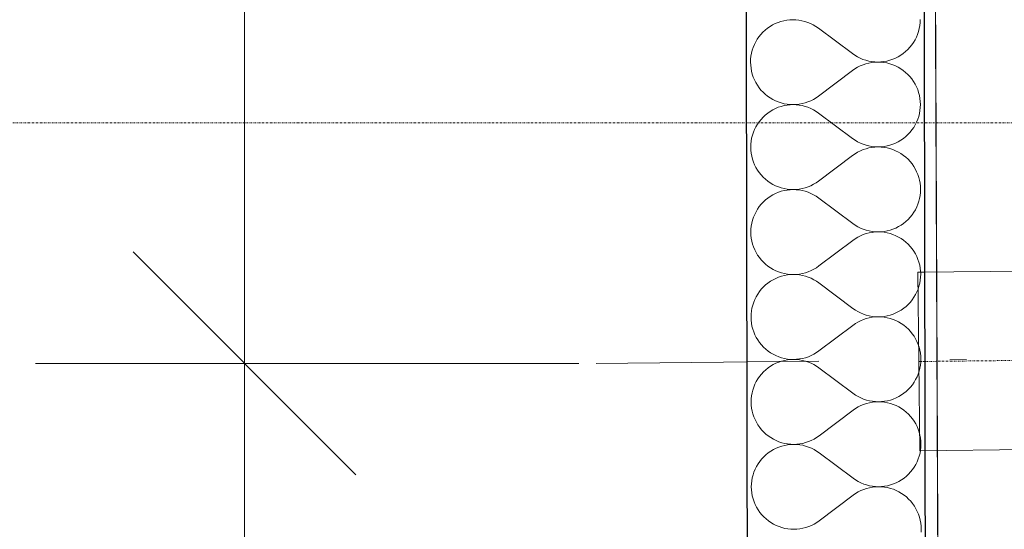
# Model space of a CAD drawing. Header units: millimetres. Extents: x -23738 to 4435, y -2716 to 20653.
# Tile 139 of 160: x -11793 to -10909, y 14190 to 14647. Entities that reach past the tile are written whole.
import ezdxf

# ---------------------------------------------------------------- set-up
doc = ezdxf.new("R2010")
doc.units = ezdxf.units.MM
doc.header["$MEASUREMENT"] = 0
for name, pattern in [('Wipeout_Contour', [1000, 0, -1000]), ('Čerchovaná', [450, 200, -117.5, 15, -117.5]), ('Čerchovaná S', [3.5, 1.5, -0.85, 0.3, -0.85])]:
    doc.linetypes.add(name, pattern=pattern)
for name, color, linetype in [('9._POHLED ZÁPADNÍ_2_Konstrukce - krov', 7, 'Continuous'), ('9._POHLED ZÁPADNÍ_2_Konstrukce - nosné', 7, 'Continuous'), ('9._POHLED ZÁPADNÍ_2_Kóty - SP', 7, 'Continuous'), ('9._POHLED ZÁPADNÍ_2_Nové_Konstrukce - nosné', 7, 'Continuous'), ('9._POHLED ZÁPADNÍ_2_Nové_Výplně - Povrchové', 7, 'Continuous'), ('9._POHLED ZÁPADNÍ_2_Nové_Výplně – Řezové', 7, 'Continuous'), ('9._POHLED ZÁPADNÍ_2_Výplně - Povrchové', 7, 'Continuous'), ('9._POHLED ZÁPADNÍ_2_VÝTAH VAR 1', 7, 'Continuous'), ('9._POHLED ZÁPADNÍ_2_Značky - řezy', 7, 'Continuous')]:
    doc.layers.add(name, color=color, linetype=linetype)

# ---------------------------------------------------------------- blocks, each defined once
blk = doc.blocks.new('*X21', base_point=(-24533.14, -6254.22))
at = {"layer": '9._POHLED ZÁPADNÍ_2_Nové_Výplně – Řezové', "color": 21, "linetype": 'Continuous', "lineweight": 20, "true_color": 0xffaaaa}
for p, q in [((-11101.48, 14646.91), (-11104.18, 14646.62)), ((-11098.76, 14647.01), (-11101.48, 14646.91)), ((-11096.04, 14646.92), (-11098.76, 14647.01)), ((-11093.33, 14646.63), (-11096.04, 14646.92)), ((-11090.65, 14646.15), (-11093.33, 14646.63)), ((-10984.59, 14644.5), (-10984.5, 14647.22)), ((-11121.59, 14639.38), (-11123.7, 14637.67)), ((-11119.35, 14640.94), (-11121.59, 14639.38)), ((-11117.02, 14642.33), (-11119.35, 14640.94)), ((-11114.58, 14643.55), (-11117.02, 14642.33)), ((-11112.07, 14644.6), (-11114.58, 14643.55)), ((-11109.49, 14645.46), (-11112.07, 14644.6)), ((-11106.86, 14646.13), (-11109.49, 14645.46)), ((-11104.18, 14646.62), (-11106.86, 14646.13)), ((-11088.02, 14645.48), (-11090.65, 14646.15)), ((-11085.44, 14644.63), (-11088.02, 14645.48)), ((-11082.92, 14643.59), (-11085.44, 14644.63)), ((-11080.49, 14642.37), (-11082.92, 14643.59)), ((-11078.15, 14640.99), (-11080.49, 14642.37)), ((-11075.91, 14639.44), (-11078.15, 14640.99)), ((-11045.39, 14616.63), (-11075.91, 14639.44)), ((-10986.02, 14636.48), (-10985.35, 14639.11)), ((-10985.35, 14639.11), (-10984.87, 14641.79)), ((-10984.87, 14641.79), (-10984.59, 14644.5)), ((-11130.79, 14629.47), (-11132.18, 14627.12)), ((-11129.24, 14631.7), (-11130.79, 14629.47)), ((-11127.54, 14633.82), (-11129.24, 14631.7)), ((-11125.69, 14635.82), (-11127.54, 14633.82)), ((-11123.7, 14637.67), (-11125.69, 14635.82)), ((-10990.51, 14626.6), (-10989.13, 14628.94)), ((-10989.13, 14628.94), (-10987.91, 14631.38)), ((-10987.91, 14631.38), (-10986.88, 14633.89)), ((-10986.88, 14633.89), (-10986.02, 14636.48)), ((-11134.43, 14622.17), (-11135.28, 14619.59)), ((-11133.39, 14624.69), (-11134.43, 14622.17)), ((-11132.18, 14627.12), (-11133.39, 14624.69)), ((-10997.6, 14618.39), (-10995.61, 14620.25)), ((-10995.61, 14620.25), (-10993.76, 14622.25)), ((-10993.76, 14622.25), (-10992.06, 14624.37)), ((-10992.06, 14624.37), (-10990.51, 14626.6)), ((-11136.72, 14611.57), (-11136.81, 14608.85)), ((-11136.43, 14614.28), (-11136.72, 14611.57)), ((-11135.95, 14616.95), (-11136.43, 14614.28)), ((-11135.28, 14619.59), (-11135.95, 14616.95)), ((-11045.39, 14616.63), (-11043.16, 14615.08)), ((-11043.16, 14615.08), (-11040.82, 14613.7)), ((-11040.82, 14613.7), (-11038.38, 14612.48)), ((-11038.38, 14612.48), (-11035.87, 14611.44)), ((-11035.87, 14611.44), (-11033.29, 14610.59)), ((-11011.81, 14610.61), (-11009.23, 14611.47)), ((-11009.23, 14611.47), (-11006.72, 14612.52)), ((-11006.72, 14612.52), (-11004.29, 14613.74)), ((-11004.29, 14613.74), (-11001.95, 14615.13)), ((-11001.95, 14615.13), (-10999.72, 14616.68)), ((-10999.72, 14616.68), (-10997.6, 14618.39)), ((-11136.81, 14608.85), (-11136.71, 14606.13)), ((-11136.71, 14606.13), (-11136.41, 14603.43)), ((-11136.41, 14603.43), (-11135.92, 14600.75)), ((-11043.14, 14602.95), (-11045.37, 14601.39)), ((-11040.8, 14604.35), (-11043.14, 14602.95)), ((-11038.37, 14605.57), (-11040.8, 14604.35)), ((-11035.86, 14606.62), (-11038.37, 14605.57)), ((-11033.28, 14607.48), (-11035.86, 14606.62)), ((-11033.29, 14610.59), (-11030.65, 14609.92)), ((-11030.65, 14608.16), (-11033.28, 14607.48)), ((-11030.65, 14609.92), (-11027.97, 14609.44)), ((-11027.97, 14608.65), (-11030.65, 14608.16)), ((-11027.97, 14609.44), (-11025.27, 14609.15)), ((-11025.27, 14608.95), (-11027.97, 14608.65)), ((-11025.27, 14609.15), (-11022.55, 14609.05)), ((-11022.55, 14609.05), (-11025.27, 14608.95)), ((-11022.55, 14609.05), (-11019.83, 14609.15)), ((-11019.83, 14608.96), (-11022.55, 14609.05)), ((-11019.83, 14609.15), (-11017.12, 14609.45)), ((-11017.12, 14608.68), (-11019.83, 14608.96)), ((-11017.12, 14609.45), (-11014.45, 14609.93)), ((-11014.44, 14608.2), (-11017.12, 14608.68)), ((-11014.45, 14609.93), (-11011.81, 14610.61)), ((-11011.81, 14607.54), (-11014.44, 14608.2)), ((-11009.22, 14606.68), (-11011.81, 14607.54)), ((-11006.71, 14605.65), (-11009.22, 14606.68)), ((-11004.27, 14604.43), (-11006.71, 14605.65)), ((-11001.93, 14603.05), (-11004.27, 14604.43)), ((-10999.69, 14601.5), (-11001.93, 14603.05)), ((-11135.92, 14600.75), (-11135.25, 14598.12)), ((-11135.25, 14598.12), (-11134.38, 14595.54)), ((-11134.38, 14595.54), (-11133.34, 14593.03)), ((-11045.37, 14601.39), (-11075.8, 14578.48)), ((-10997.57, 14599.8), (-10999.69, 14601.5)), ((-10995.57, 14597.95), (-10997.57, 14599.8)), ((-10993.72, 14595.97), (-10995.57, 14597.95)), ((-10992.01, 14593.85), (-10993.72, 14595.97)), ((-10990.45, 14591.62), (-10992.01, 14593.85)), ((-11133.34, 14593.03), (-11132.11, 14590.6)), ((-11132.11, 14590.6), (-11130.72, 14588.26)), ((-11130.72, 14588.26), (-11129.16, 14586.03)), ((-11129.16, 14586.03), (-11127.45, 14583.91)), ((-10989.06, 14589.28), (-10990.45, 14591.62)), ((-10987.83, 14586.85), (-10989.06, 14589.28)), ((-10986.79, 14584.34), (-10987.83, 14586.85)), ((-11127.45, 14583.91), (-11125.59, 14581.93)), ((-11125.59, 14581.93), (-11123.6, 14580.08)), ((-11123.6, 14580.08), (-11121.48, 14578.37)), ((-11121.48, 14578.37), (-11119.24, 14576.83)), ((-11119.24, 14576.83), (-11116.9, 14575.44)), ((-11080.37, 14575.53), (-11078.03, 14576.93)), ((-11078.03, 14576.93), (-11075.8, 14578.48)), ((-10985.92, 14581.76), (-10986.79, 14584.34)), ((-10985.25, 14579.13), (-10985.92, 14581.76)), ((-10984.76, 14576.45), (-10985.25, 14579.13)), ((-10984.46, 14573.75), (-10984.76, 14576.45)), ((-11116.9, 14575.44), (-11114.46, 14574.23)), ((-11114.45, 14567.36), (-11116.88, 14566.14)), ((-11114.46, 14574.23), (-11111.95, 14573.2)), ((-11111.94, 14568.41), (-11114.45, 14567.36)), ((-11111.95, 14573.2), (-11109.36, 14572.34)), ((-11109.36, 14569.27), (-11111.94, 14568.41)), ((-11109.36, 14572.34), (-11106.72, 14571.68)), ((-11106.72, 14569.94), (-11109.36, 14569.27)), ((-11106.72, 14571.68), (-11104.05, 14571.2)), ((-11104.04, 14570.43), (-11106.72, 14569.94)), ((-11104.05, 14571.2), (-11101.34, 14570.91)), ((-11101.34, 14570.72), (-11104.04, 14570.43)), ((-11101.34, 14570.91), (-11098.62, 14570.82)), ((-11098.62, 14570.82), (-11101.34, 14570.72)), ((-11098.62, 14570.82), (-11095.9, 14570.93)), ((-11095.9, 14570.73), (-11098.62, 14570.82)), ((-11095.9, 14570.93), (-11093.2, 14571.23)), ((-11093.2, 14570.44), (-11095.9, 14570.73)), ((-11093.2, 14571.23), (-11090.52, 14571.71)), ((-11090.52, 14569.96), (-11093.2, 14570.44)), ((-11090.52, 14571.71), (-11087.89, 14572.39)), ((-11087.88, 14569.29), (-11090.52, 14569.96)), ((-11087.89, 14572.39), (-11085.31, 14573.26)), ((-11085.3, 14568.44), (-11087.88, 14569.29)), ((-11085.31, 14573.26), (-11082.8, 14574.31)), ((-11082.79, 14567.4), (-11085.3, 14568.44)), ((-11082.8, 14574.31), (-11080.37, 14575.53)), ((-11080.35, 14566.18), (-11082.79, 14567.4)), ((-10984.74, 14565.6), (-10984.45, 14568.31)), ((-10984.36, 14571.03), (-10984.46, 14573.75)), ((-10984.45, 14568.31), (-10984.36, 14571.03)), ((-11125.55, 14559.63), (-11127.41, 14557.63)), ((-11123.57, 14561.48), (-11125.55, 14559.63)), ((-11121.45, 14563.19), (-11123.57, 14561.48)), ((-11119.22, 14564.75), (-11121.45, 14563.19)), ((-11116.88, 14566.14), (-11119.22, 14564.75)), ((-11078.01, 14564.8), (-11080.35, 14566.18)), ((-11075.78, 14563.25), (-11078.01, 14564.8)), ((-11045.26, 14540.44), (-11075.78, 14563.25)), ((-10986.74, 14557.7), (-10985.89, 14560.29)), ((-10985.89, 14560.29), (-10985.22, 14562.92)), ((-10985.22, 14562.92), (-10984.74, 14565.6)), ((-11132.04, 14550.93), (-11133.26, 14548.5)), ((-11130.66, 14553.28), (-11132.04, 14550.93)), ((-11129.11, 14555.51), (-11130.66, 14553.28)), ((-11127.41, 14557.63), (-11129.11, 14555.51)), ((-10991.92, 14548.18), (-10990.38, 14550.41)), ((-10990.38, 14550.41), (-10988.99, 14552.75)), ((-10988.99, 14552.75), (-10987.78, 14555.19)), ((-10987.78, 14555.19), (-10986.74, 14557.7)), ((-11135.82, 14540.76), (-11136.29, 14538.09)), ((-11135.15, 14543.4), (-11135.82, 14540.76)), ((-11134.29, 14545.98), (-11135.15, 14543.4)), ((-11133.26, 14548.5), (-11134.29, 14545.98)), ((-10999.58, 14540.49), (-10997.47, 14542.2)), ((-10997.47, 14542.2), (-10995.48, 14544.06)), ((-10995.48, 14544.06), (-10993.63, 14546.05)), ((-10993.63, 14546.05), (-10991.92, 14548.18)), ((-11136.58, 14535.38), (-11136.67, 14532.66)), ((-11136.67, 14532.66), (-11136.57, 14529.94)), ((-11136.29, 14538.09), (-11136.58, 14535.38)), ((-11045.26, 14540.44), (-11043.02, 14538.89)), ((-11043.02, 14538.89), (-11040.68, 14537.51)), ((-11040.68, 14537.51), (-11038.25, 14536.29)), ((-11038.25, 14536.29), (-11035.73, 14535.25)), ((-11035.73, 14535.25), (-11033.15, 14534.4)), ((-11033.15, 14534.4), (-11030.51, 14533.73)), ((-11030.51, 14531.97), (-11033.15, 14531.29)), ((-11030.51, 14533.73), (-11027.84, 14533.25)), ((-11027.84, 14532.46), (-11030.51, 14531.97)), ((-11027.84, 14533.25), (-11025.13, 14532.96)), ((-11025.13, 14532.76), (-11027.84, 14532.46)), ((-11025.13, 14532.96), (-11022.41, 14532.86)), ((-11022.41, 14532.86), (-11025.13, 14532.76)), ((-11022.41, 14532.86), (-11019.69, 14532.96)), ((-11019.69, 14532.77), (-11022.41, 14532.86)), ((-11019.69, 14532.96), (-11016.99, 14533.26)), ((-11016.99, 14532.49), (-11019.69, 14532.77)), ((-11016.99, 14533.26), (-11014.31, 14533.74)), ((-11014.31, 14532.01), (-11016.99, 14532.49)), ((-11014.31, 14533.74), (-11011.68, 14534.42)), ((-11011.67, 14531.35), (-11014.31, 14532.01)), ((-11011.68, 14534.42), (-11009.1, 14535.28)), ((-11009.1, 14535.28), (-11006.58, 14536.33)), ((-11006.58, 14536.33), (-11004.15, 14537.55)), ((-11004.15, 14537.55), (-11001.82, 14538.94)), ((-11001.82, 14538.94), (-10999.58, 14540.49)), ((-11136.57, 14529.94), (-11136.28, 14527.24)), ((-11136.28, 14527.24), (-11135.79, 14524.56)), ((-11135.79, 14524.56), (-11135.11, 14521.93)), ((-11045.23, 14525.2), (-11075.67, 14502.29)), ((-11043, 14526.76), (-11045.23, 14525.2)), ((-11040.66, 14528.16), (-11043, 14526.76)), ((-11038.24, 14529.38), (-11040.66, 14528.16)), ((-11035.72, 14530.43), (-11038.24, 14529.38)), ((-11033.15, 14531.29), (-11035.72, 14530.43)), ((-11009.09, 14530.49), (-11011.67, 14531.35)), ((-11006.57, 14529.46), (-11009.09, 14530.49)), ((-11004.14, 14528.24), (-11006.57, 14529.46)), ((-11001.79, 14526.86), (-11004.14, 14528.24)), ((-10999.56, 14525.31), (-11001.79, 14526.86)), ((-10997.43, 14523.61), (-10999.56, 14525.31)), ((-10995.44, 14521.76), (-10997.43, 14523.61)), ((-11135.11, 14521.93), (-11134.25, 14519.35)), ((-11134.25, 14519.35), (-11133.2, 14516.84)), ((-11133.2, 14516.84), (-11131.98, 14514.41)), ((-11131.98, 14514.41), (-11130.58, 14512.07)), ((-10993.58, 14519.78), (-10995.44, 14521.76)), ((-10991.87, 14517.66), (-10993.58, 14519.78)), ((-10990.31, 14515.43), (-10991.87, 14517.66)), ((-10988.92, 14513.09), (-10990.31, 14515.43)), ((-11130.58, 14512.07), (-11129.03, 14509.84)), ((-11129.03, 14509.84), (-11127.32, 14507.72)), ((-11127.32, 14507.72), (-11125.46, 14505.74)), ((-11125.46, 14505.74), (-11123.46, 14503.89)), ((-10987.7, 14510.66), (-10988.92, 14513.09)), ((-10986.65, 14508.15), (-10987.7, 14510.66)), ((-10985.79, 14505.57), (-10986.65, 14508.15)), ((-10985.11, 14502.94), (-10985.79, 14505.57)), ((-11123.46, 14503.89), (-11121.34, 14502.18)), ((-11121.34, 14502.18), (-11119.1, 14500.64)), ((-11119.1, 14500.64), (-11116.76, 14499.25)), ((-11116.76, 14499.25), (-11114.33, 14498.04)), ((-11114.33, 14498.04), (-11111.81, 14497.01)), ((-11111.81, 14497.01), (-11109.23, 14496.15)), ((-11087.75, 14496.2), (-11085.17, 14497.07)), ((-11085.17, 14497.07), (-11082.66, 14498.12)), ((-11082.66, 14498.12), (-11080.23, 14499.34)), ((-11080.23, 14499.34), (-11077.9, 14500.74)), ((-11077.9, 14500.74), (-11075.67, 14502.29)), ((-10984.62, 14500.26), (-10985.11, 14502.94)), ((-10984.33, 14497.55), (-10984.62, 14500.26)), ((-10984.23, 14494.84), (-10984.33, 14497.55)), ((-11119.08, 14488.56), (-11121.32, 14487)), ((-11116.74, 14489.95), (-11119.08, 14488.56)), ((-11114.31, 14491.17), (-11116.74, 14489.95)), ((-11111.8, 14492.21), (-11114.31, 14491.17)), ((-11109.22, 14493.08), (-11111.8, 14492.21)), ((-11109.23, 14496.15), (-11106.59, 14495.49)), ((-11106.59, 14493.75), (-11109.22, 14493.08)), ((-11106.59, 14495.49), (-11103.91, 14495.01)), ((-11103.91, 14494.24), (-11106.59, 14493.75)), ((-11103.91, 14495.01), (-11101.21, 14494.72)), ((-11101.2, 14494.53), (-11103.91, 14494.24)), ((-11101.21, 14494.72), (-11098.49, 14494.63)), ((-11098.49, 14494.63), (-11101.2, 14494.53)), ((-11098.49, 14494.63), (-11095.77, 14494.74)), ((-11095.77, 14494.54), (-11098.49, 14494.63)), ((-11095.77, 14494.74), (-11093.06, 14495.03)), ((-11093.06, 14494.25), (-11095.77, 14494.54)), ((-11093.06, 14495.03), (-11090.39, 14495.52)), ((-11090.38, 14493.77), (-11093.06, 14494.25)), ((-11090.39, 14495.52), (-11087.75, 14496.2)), ((-11087.75, 14493.1), (-11090.38, 14493.77)), ((-11085.17, 14492.24), (-11087.75, 14493.1)), ((-11082.65, 14491.21), (-11085.17, 14492.24)), ((-11080.22, 14489.99), (-11082.65, 14491.21)), ((-11077.88, 14488.6), (-11080.22, 14489.99)), ((-11075.64, 14487.06), (-11077.88, 14488.6)), ((-10985.08, 14486.73), (-10984.6, 14489.41)), ((-10984.6, 14489.41), (-10984.32, 14492.12)), ((-10984.32, 14492.12), (-10984.23, 14494.84)), ((-11128.97, 14479.32), (-11130.52, 14477.09)), ((-11127.27, 14481.44), (-11128.97, 14479.32)), ((-11125.42, 14483.44), (-11127.27, 14481.44)), ((-11123.43, 14485.29), (-11125.42, 14483.44)), ((-11121.32, 14487), (-11123.43, 14485.29)), ((-11045.12, 14464.25), (-11075.64, 14487.06)), ((-10988.86, 14476.56), (-10987.64, 14479)), ((-10987.64, 14479), (-10986.61, 14481.51)), ((-10986.61, 14481.51), (-10985.75, 14484.1)), ((-10985.75, 14484.1), (-10985.08, 14486.73)), ((-11133.12, 14472.31), (-11134.16, 14469.79)), ((-11131.91, 14474.74), (-11133.12, 14472.31)), ((-11130.52, 14477.09), (-11131.91, 14474.74)), ((-10995.34, 14467.87), (-10993.49, 14469.86)), ((-10993.49, 14469.86), (-10991.79, 14471.99)), ((-10991.79, 14471.99), (-10990.24, 14474.22)), ((-10990.24, 14474.22), (-10988.86, 14476.56)), ((-11136.16, 14461.9), (-11136.45, 14459.19)), ((-11135.68, 14464.57), (-11136.16, 14461.9)), ((-11135.01, 14467.21), (-11135.68, 14464.57)), ((-11134.16, 14469.79), (-11135.01, 14467.21)), ((-11045.12, 14464.25), (-11042.89, 14462.7)), ((-11042.89, 14462.7), (-11040.55, 14461.32)), ((-11040.55, 14461.32), (-11038.11, 14460.1)), ((-11006.45, 14460.14), (-11004.02, 14461.36)), ((-11004.02, 14461.36), (-11001.68, 14462.75)), ((-11001.68, 14462.75), (-10999.45, 14464.3)), ((-10999.45, 14464.3), (-10997.33, 14466.01)), ((-10997.33, 14466.01), (-10995.34, 14467.87)), ((-11136.45, 14459.19), (-11136.54, 14456.47)), ((-11136.54, 14456.47), (-11136.44, 14453.75)), ((-11136.44, 14453.75), (-11136.14, 14451.05)), ((-11038.1, 14453.19), (-11040.53, 14451.97)), ((-11038.11, 14460.1), (-11035.6, 14459.06)), ((-11035.59, 14454.24), (-11038.1, 14453.19)), ((-11035.6, 14459.06), (-11033.02, 14458.21)), ((-11033.01, 14455.1), (-11035.59, 14454.24)), ((-11033.02, 14458.21), (-11030.38, 14457.54)), ((-11030.38, 14455.78), (-11033.01, 14455.1)), ((-11030.38, 14457.54), (-11027.7, 14457.06)), ((-11027.7, 14456.27), (-11030.38, 14455.78)), ((-11027.7, 14457.06), (-11025, 14456.77)), ((-11025, 14456.57), (-11027.7, 14456.27)), ((-11025, 14456.77), (-11022.28, 14456.67)), ((-11022.28, 14456.67), (-11025, 14456.57)), ((-11022.28, 14456.67), (-11019.56, 14456.77)), ((-11019.56, 14456.58), (-11022.28, 14456.67)), ((-11019.56, 14456.77), (-11016.85, 14457.07)), ((-11016.85, 14456.3), (-11019.56, 14456.58)), ((-11016.85, 14457.07), (-11014.18, 14457.55)), ((-11014.17, 14455.82), (-11016.85, 14456.3)), ((-11014.18, 14457.55), (-11011.54, 14458.23)), ((-11011.54, 14455.16), (-11014.17, 14455.82)), ((-11011.54, 14458.23), (-11008.96, 14459.09)), ((-11008.95, 14454.3), (-11011.54, 14455.16)), ((-11008.96, 14459.09), (-11006.45, 14460.14)), ((-11006.44, 14453.27), (-11008.95, 14454.3)), ((-11004, 14452.05), (-11006.44, 14453.27)), ((-11136.14, 14451.05), (-11135.65, 14448.37)), ((-11135.65, 14448.37), (-11134.97, 14445.74)), ((-11134.97, 14445.74), (-11134.11, 14443.16)), ((-11045.1, 14449.01), (-11075.53, 14426.1)), ((-11042.87, 14450.57), (-11045.1, 14449.01)), ((-11040.53, 14451.97), (-11042.87, 14450.57)), ((-11001.66, 14450.67), (-11004, 14452.05)), ((-10999.42, 14449.12), (-11001.66, 14450.67)), ((-10997.3, 14447.42), (-10999.42, 14449.12)), ((-10995.3, 14445.57), (-10997.3, 14447.42)), ((-10993.45, 14443.58), (-10995.3, 14445.57)), ((-10991.73, 14441.47), (-10993.45, 14443.58)), ((-11134.11, 14443.16), (-11133.06, 14440.65)), ((-11133.06, 14440.65), (-11131.84, 14438.22)), ((-11131.84, 14438.22), (-11130.45, 14435.88)), ((-11130.45, 14435.88), (-11128.89, 14433.65)), ((-10990.18, 14439.24), (-10991.73, 14441.47)), ((-10988.79, 14436.9), (-10990.18, 14439.24)), ((-10987.56, 14434.47), (-10988.79, 14436.9)), ((-11128.89, 14433.65), (-11127.18, 14431.53)), ((-11127.18, 14431.53), (-11125.32, 14429.54)), ((-11125.32, 14429.54), (-11123.33, 14427.7)), ((-11123.33, 14427.7), (-11121.21, 14425.99)), ((-11121.21, 14425.99), (-11118.97, 14424.45)), ((-11077.76, 14424.55), (-11075.53, 14426.1)), ((-10986.52, 14431.96), (-10987.56, 14434.47)), ((-10985.65, 14429.38), (-10986.52, 14431.96)), ((-10984.98, 14426.75), (-10985.65, 14429.38)), ((-10984.49, 14424.07), (-10984.98, 14426.75)), ((-11118.97, 14424.45), (-11116.63, 14423.06)), ((-11116.63, 14423.06), (-11114.19, 14421.85)), ((-11114.19, 14421.85), (-11111.68, 14420.82)), ((-11111.68, 14420.82), (-11109.09, 14419.96)), ((-11109.09, 14416.89), (-11111.67, 14416.02)), ((-11109.09, 14419.96), (-11106.45, 14419.3)), ((-11106.45, 14417.56), (-11109.09, 14416.89)), ((-11106.45, 14419.3), (-11103.78, 14418.82)), ((-11103.77, 14418.05), (-11106.45, 14417.56)), ((-11103.78, 14418.82), (-11101.07, 14418.53)), ((-11101.07, 14418.34), (-11103.77, 14418.05)), ((-11101.07, 14418.53), (-11098.35, 14418.44)), ((-11098.35, 14418.44), (-11101.07, 14418.34)), ((-11098.35, 14418.44), (-11095.63, 14418.55)), ((-11095.63, 14418.35), (-11098.35, 14418.44)), ((-11095.63, 14418.55), (-11092.93, 14418.84)), ((-11092.93, 14418.06), (-11095.63, 14418.35)), ((-11092.93, 14418.84), (-11090.25, 14419.33)), ((-11090.25, 14417.58), (-11092.93, 14418.06)), ((-11090.25, 14419.33), (-11087.62, 14420.01)), ((-11087.61, 14416.91), (-11090.25, 14417.58)), ((-11087.62, 14420.01), (-11085.04, 14420.88)), ((-11085.03, 14416.05), (-11087.61, 14416.91)), ((-11085.04, 14420.88), (-11082.53, 14421.93)), ((-11082.53, 14421.93), (-11080.1, 14423.15)), ((-11080.1, 14423.15), (-11077.76, 14424.55)), ((-10984.19, 14421.36), (-10984.49, 14424.07)), ((-10984.09, 14418.65), (-10984.19, 14421.36)), ((-10984.18, 14415.93), (-10984.09, 14418.65)), ((-11123.3, 14409.1), (-11125.28, 14407.25)), ((-11121.18, 14410.81), (-11123.3, 14409.1)), ((-11118.95, 14412.37), (-11121.18, 14410.81)), ((-11116.61, 14413.76), (-11118.95, 14412.37)), ((-11114.18, 14414.98), (-11116.61, 14413.76)), ((-11111.67, 14416.02), (-11114.18, 14414.98)), ((-11082.52, 14415.02), (-11085.03, 14416.05)), ((-11080.08, 14413.8), (-11082.52, 14415.02)), ((-11077.74, 14412.41), (-11080.08, 14413.8)), ((-11075.5, 14410.86), (-11077.74, 14412.41)), ((-11044.99, 14388.06), (-11075.5, 14410.86)), ((-10985.62, 14407.91), (-10984.95, 14410.54)), ((-10984.95, 14410.54), (-10984.47, 14413.22)), ((-10984.47, 14413.22), (-10984.18, 14415.93)), ((-11130.39, 14400.89), (-11131.77, 14398.55)), ((-11128.84, 14403.13), (-11130.39, 14400.89)), ((-11127.14, 14405.25), (-11128.84, 14403.13)), ((-11125.28, 14407.25), (-11127.14, 14405.25)), ((-10990.11, 14398.03), (-10988.72, 14400.37)), ((-10988.72, 14400.37), (-10987.51, 14402.81)), ((-10987.51, 14402.81), (-10986.47, 14405.32)), ((-10986.47, 14405.32), (-10985.62, 14407.91)), ((-11134.88, 14391.02), (-11135.55, 14388.38)), ((-11134.02, 14393.6), (-11134.88, 14391.02)), ((-11132.99, 14396.12), (-11134.02, 14393.6)), ((-11131.77, 14398.55), (-11132.99, 14396.12)), ((-10997.2, 14389.82), (-10995.21, 14391.68)), ((-10995.21, 14391.68), (-10993.36, 14393.67)), ((-10993.36, 14393.67), (-10991.65, 14395.79)), ((-10991.65, 14395.79), (-10990.11, 14398.03)), ((-11136.31, 14383), (-11136.4, 14380.28)), ((-11136.02, 14385.71), (-11136.31, 14383)), ((-11135.55, 14388.38), (-11136.02, 14385.71)), ((-11044.99, 14388.06), (-11042.75, 14386.51)), ((-11042.75, 14386.51), (-11040.41, 14385.13)), ((-11040.41, 14385.13), (-11037.98, 14383.91)), ((-11037.98, 14383.91), (-11035.46, 14382.87)), ((-11035.46, 14382.87), (-11032.88, 14382.02)), ((-11032.88, 14382.02), (-11030.24, 14381.35)), ((-11014.04, 14381.36), (-11011.41, 14382.04)), ((-11011.41, 14382.04), (-11008.83, 14382.9)), ((-11008.83, 14382.9), (-11006.31, 14383.95)), ((-11006.31, 14383.95), (-11003.88, 14385.17)), ((-11003.88, 14385.17), (-11001.55, 14386.56)), ((-11001.55, 14386.56), (-10999.31, 14388.11)), ((-10999.31, 14388.11), (-10997.2, 14389.82)), ((-11136.4, 14380.28), (-11136.3, 14377.56)), ((-11136.3, 14377.56), (-11136.01, 14374.86)), ((-11136.01, 14374.86), (-11135.52, 14372.18)), ((-11044.96, 14372.82), (-11075.4, 14349.91)), ((-11042.73, 14374.38), (-11044.96, 14372.82)), ((-11040.39, 14375.78), (-11042.73, 14374.38)), ((-11037.97, 14377), (-11040.39, 14375.78)), ((-11035.45, 14378.05), (-11037.97, 14377)), ((-11032.88, 14378.91), (-11035.45, 14378.05)), ((-11030.24, 14379.59), (-11032.88, 14378.91)), ((-11030.24, 14381.35), (-11027.57, 14380.87)), ((-11027.56, 14380.08), (-11030.24, 14379.59)), ((-11027.57, 14380.87), (-11024.86, 14380.58)), ((-11024.86, 14380.38), (-11027.56, 14380.08)), ((-11024.86, 14380.58), (-11022.14, 14380.48)), ((-11022.14, 14380.48), (-11024.86, 14380.38)), ((-11022.14, 14380.48), (-11019.42, 14380.58)), ((-11019.42, 14380.39), (-11022.14, 14380.48)), ((-11019.42, 14380.58), (-11016.72, 14380.88)), ((-11016.72, 14380.11), (-11019.42, 14380.39)), ((-11016.72, 14380.88), (-11014.04, 14381.36)), ((-11014.04, 14379.63), (-11016.72, 14380.11)), ((-11011.4, 14378.96), (-11014.04, 14379.63)), ((-11008.82, 14378.11), (-11011.4, 14378.96)), ((-11006.3, 14377.08), (-11008.82, 14378.11)), ((-11003.87, 14375.86), (-11006.3, 14377.08)), ((-11001.52, 14374.48), (-11003.87, 14375.86)), ((-10999.29, 14372.93), (-11001.52, 14374.48)), ((-10997.16, 14371.23), (-10999.29, 14372.93)), ((-11135.52, 14372.18), (-11134.84, 14369.55)), ((-11134.84, 14369.55), (-11133.98, 14366.97)), ((-11133.98, 14366.97), (-11132.93, 14364.46)), ((-11132.93, 14364.46), (-11131.71, 14362.03)), ((-10995.17, 14369.38), (-10997.16, 14371.23)), ((-10993.31, 14367.39), (-10995.17, 14369.38)), ((-10991.6, 14365.28), (-10993.31, 14367.39)), ((-10990.04, 14363.05), (-10991.6, 14365.28)), ((-11131.71, 14362.03), (-11130.31, 14359.69)), ((-11130.31, 14359.69), (-11128.76, 14357.46)), ((-11128.76, 14357.46), (-11127.05, 14355.34)), ((-11127.05, 14355.34), (-11125.19, 14353.35)), ((-10988.65, 14360.71), (-10990.04, 14363.05)), ((-10987.43, 14358.28), (-10988.65, 14360.71)), ((-10986.38, 14355.77), (-10987.43, 14358.28)), ((-10985.52, 14353.19), (-10986.38, 14355.77)), ((-11125.19, 14353.35), (-11123.19, 14351.5)), ((-11123.19, 14351.5), (-11121.07, 14349.8)), ((-11121.07, 14349.8), (-11118.83, 14348.26)), ((-11118.83, 14348.26), (-11116.49, 14346.87)), ((-11116.49, 14346.87), (-11114.06, 14345.66)), ((-11082.39, 14345.74), (-11079.96, 14346.96)), ((-11079.96, 14346.96), (-11077.63, 14348.36)), ((-11077.63, 14348.36), (-11075.4, 14349.91)), ((-10984.84, 14350.56), (-10985.52, 14353.19)), ((-10984.35, 14347.88), (-10984.84, 14350.56)), ((-10984.06, 14345.17), (-10984.35, 14347.88)), ((-11116.47, 14337.57), (-11118.81, 14336.18)), ((-11114.04, 14338.79), (-11116.47, 14337.57)), ((-11114.06, 14345.66), (-11111.54, 14344.62)), ((-11111.53, 14339.83), (-11114.04, 14338.79)), ((-11111.54, 14344.62), (-11108.96, 14343.77)), ((-11108.95, 14340.7), (-11111.53, 14339.83)), ((-11108.96, 14343.77), (-11106.32, 14343.1)), ((-11106.32, 14341.37), (-11108.95, 14340.7)), ((-11106.32, 14343.1), (-11103.64, 14342.63)), ((-11103.64, 14341.86), (-11106.32, 14341.37)), ((-11103.64, 14342.63), (-11100.94, 14342.34)), ((-11100.93, 14342.15), (-11103.64, 14341.86)), ((-11100.94, 14342.34), (-11098.22, 14342.25)), ((-11098.22, 14342.25), (-11100.93, 14342.15)), ((-11098.22, 14342.25), (-11095.5, 14342.36)), ((-11095.5, 14342.16), (-11098.22, 14342.25)), ((-11095.5, 14342.36), (-11092.79, 14342.65)), ((-11092.79, 14341.87), (-11095.5, 14342.16)), ((-11092.79, 14342.65), (-11090.12, 14343.14)), ((-11090.11, 14341.39), (-11092.79, 14341.87)), ((-11090.12, 14343.14), (-11087.48, 14343.82)), ((-11087.48, 14340.72), (-11090.11, 14341.39)), ((-11087.48, 14343.82), (-11084.9, 14344.69)), ((-11084.9, 14339.86), (-11087.48, 14340.72)), ((-11084.9, 14344.69), (-11082.39, 14345.74)), ((-11082.38, 14338.83), (-11084.9, 14339.86)), ((-11079.95, 14337.61), (-11082.38, 14338.83)), ((-11077.61, 14336.22), (-11079.95, 14337.61)), ((-10984.33, 14337.03), (-10984.05, 14339.74)), ((-10983.96, 14342.46), (-10984.06, 14345.17)), ((-10984.05, 14339.74), (-10983.96, 14342.46)), ((-11127, 14329.06), (-11128.7, 14326.94)), ((-11125.15, 14331.06), (-11127, 14329.06)), ((-11123.16, 14332.91), (-11125.15, 14331.06)), ((-11121.05, 14334.62), (-11123.16, 14332.91)), ((-11118.81, 14336.18), (-11121.05, 14334.62)), ((-11075.37, 14334.67), (-11077.61, 14336.22)), ((-11044.85, 14311.87), (-11075.37, 14334.67)), ((-10987.37, 14326.62), (-10986.34, 14329.13)), ((-10986.34, 14329.13), (-10985.48, 14331.72)), ((-10985.48, 14331.72), (-10984.81, 14334.35)), ((-10984.81, 14334.35), (-10984.33, 14337.03)), ((-11132.85, 14319.93), (-11133.89, 14317.41)), ((-11131.64, 14322.36), (-11132.85, 14319.93)), ((-11130.25, 14324.7), (-11131.64, 14322.36)), ((-11128.7, 14326.94), (-11130.25, 14324.7)), ((-10993.22, 14317.48), (-10991.52, 14319.6)), ((-10991.52, 14319.6), (-10989.97, 14321.84)), ((-10989.97, 14321.84), (-10988.59, 14324.18)), ((-10988.59, 14324.18), (-10987.37, 14326.62)), ((-11135.41, 14312.19), (-11135.89, 14309.51)), ((-11134.74, 14314.83), (-11135.41, 14312.19)), ((-11133.89, 14317.41), (-11134.74, 14314.83)), ((-11044.85, 14311.87), (-11042.62, 14310.32)), ((-11001.41, 14310.37), (-10999.18, 14311.92)), ((-10999.18, 14311.92), (-10997.06, 14313.63)), ((-10997.06, 14313.63), (-10995.07, 14315.49)), ((-10995.07, 14315.49), (-10993.22, 14317.48)), ((-11136.18, 14306.81), (-11136.27, 14304.09)), ((-11136.27, 14304.09), (-11136.17, 14301.37)), ((-11135.89, 14309.51), (-11136.18, 14306.81)), ((-11042.62, 14310.32), (-11040.28, 14308.94)), ((-11040.28, 14308.94), (-11037.84, 14307.72)), ((-11037.84, 14307.72), (-11035.33, 14306.68)), ((-11035.33, 14306.68), (-11032.75, 14305.83)), ((-11032.74, 14302.72), (-11035.32, 14301.86)), ((-11032.75, 14305.83), (-11030.11, 14305.15)), ((-11030.11, 14303.4), (-11032.74, 14302.72)), ((-11030.11, 14305.15), (-11027.43, 14304.67)), ((-11027.43, 14303.89), (-11030.11, 14303.4)), ((-11027.43, 14304.67), (-11024.73, 14304.39)), ((-11024.73, 14304.19), (-11027.43, 14303.89)), ((-11024.73, 14304.39), (-11022.01, 14304.29)), ((-11022.01, 14304.29), (-11024.73, 14304.19)), ((-11022.01, 14304.29), (-11019.29, 14304.39)), ((-11019.29, 14304.2), (-11022.01, 14304.29)), ((-11019.29, 14304.39), (-11016.58, 14304.69)), ((-11016.58, 14303.92), (-11019.29, 14304.2)), ((-11016.58, 14304.69), (-11013.91, 14305.17)), ((-11013.9, 14303.44), (-11016.58, 14303.92)), ((-11013.91, 14305.17), (-11011.27, 14305.85)), ((-11011.27, 14302.77), (-11013.9, 14303.44)), ((-11011.27, 14305.85), (-11008.69, 14306.71)), ((-11008.68, 14301.92), (-11011.27, 14302.77)), ((-11008.69, 14306.71), (-11006.18, 14307.76)), ((-11006.17, 14300.89), (-11008.68, 14301.92)), ((-11006.18, 14307.76), (-11003.75, 14308.98)), ((-11003.75, 14308.98), (-11001.41, 14310.37)), ((-11136.17, 14301.37), (-11135.87, 14298.67)), ((-11135.87, 14298.67), (-11135.38, 14295.99)), ((-11135.38, 14295.99), (-11134.7, 14293.36)), ((-11134.7, 14293.36), (-11133.84, 14290.78)), ((-11044.83, 14296.63), (-11075.26, 14273.72)), ((-11042.6, 14298.19), (-11044.83, 14296.63)), ((-11040.26, 14299.59), (-11042.6, 14298.19)), ((-11037.83, 14300.81), (-11040.26, 14299.59)), ((-11035.32, 14301.86), (-11037.83, 14300.81)), ((-11003.73, 14299.67), (-11006.17, 14300.89)), ((-11001.39, 14298.29), (-11003.73, 14299.67)), ((-10999.15, 14296.74), (-11001.39, 14298.29)), ((-10997.03, 14295.04), (-10999.15, 14296.74)), ((-10995.03, 14293.19), (-10997.03, 14295.04)), ((-10993.18, 14291.2), (-10995.03, 14293.19)), ((-11133.84, 14290.78), (-11132.79, 14288.27)), ((-11132.79, 14288.27), (-11131.57, 14285.83)), ((-11131.57, 14285.83), (-11130.18, 14283.5)), ((-10991.46, 14289.09), (-10993.18, 14291.2)), ((-10989.91, 14286.86), (-10991.46, 14289.09)), ((-10988.52, 14284.52), (-10989.91, 14286.86)), ((-10987.29, 14282.09), (-10988.52, 14284.52)), ((-11130.18, 14283.5), (-11128.62, 14281.27)), ((-11128.62, 14281.27), (-11126.91, 14279.15)), ((-11126.91, 14279.15), (-11125.05, 14277.16)), ((-11125.05, 14277.16), (-11123.06, 14275.31)), ((-10986.25, 14279.58), (-10987.29, 14282.09)), ((-10985.38, 14277), (-10986.25, 14279.58)), ((-10984.71, 14274.36), (-10985.38, 14277)), ((-11123.06, 14275.31), (-11120.94, 14273.61)), ((-11120.94, 14273.61), (-11118.7, 14272.07)), ((-11118.7, 14272.07), (-11116.36, 14270.68)), ((-11116.36, 14270.68), (-11113.92, 14269.47)), ((-11113.92, 14269.47), (-11111.4, 14268.43)), ((-11111.4, 14268.43), (-11108.82, 14267.58)), ((-11108.82, 14267.58), (-11106.18, 14266.91)), ((-11106.18, 14266.91), (-11103.51, 14266.44)), ((-11092.66, 14266.46), (-11089.98, 14266.95)), ((-11089.98, 14266.95), (-11087.35, 14267.63)), ((-11087.35, 14267.63), (-11084.77, 14268.5)), ((-11084.77, 14268.5), (-11082.26, 14269.55)), ((-11082.26, 14269.55), (-11079.83, 14270.77)), ((-11079.83, 14270.77), (-11077.49, 14272.16)), ((-11077.49, 14272.16), (-11075.26, 14273.72)), ((-10984.22, 14271.69), (-10984.71, 14274.36)), ((-10983.92, 14268.98), (-10984.22, 14271.69)), ((-10983.82, 14266.27), (-10983.92, 14268.98)), ((-11120.91, 14258.43), (-11123.03, 14256.72)), ((-11118.68, 14259.99), (-11120.91, 14258.43)), ((-11116.34, 14261.38), (-11118.68, 14259.99)), ((-11113.91, 14262.6), (-11116.34, 14261.38)), ((-11111.4, 14263.64), (-11113.91, 14262.6)), ((-11108.82, 14264.51), (-11111.4, 14263.64)), ((-11106.18, 14265.18), (-11108.82, 14264.51)), ((-11103.5, 14265.67), (-11106.18, 14265.18)), ((-11103.51, 14266.44), (-11100.8, 14266.15)), ((-11100.8, 14265.96), (-11103.5, 14265.67)), ((-11100.8, 14266.15), (-11098.08, 14266.06)), ((-11098.08, 14266.06), (-11100.8, 14265.96)), ((-11098.08, 14266.06), (-11095.36, 14266.17)), ((-11095.36, 14265.97), (-11098.08, 14266.06)), ((-11095.36, 14266.17), (-11092.66, 14266.46)), ((-11092.66, 14265.68), (-11095.36, 14265.97)), ((-11089.98, 14265.2), (-11092.66, 14265.68)), ((-11087.34, 14264.53), (-11089.98, 14265.2)), ((-11084.76, 14263.67), (-11087.34, 14264.53)), ((-11082.25, 14262.64), (-11084.76, 14263.67)), ((-11079.81, 14261.42), (-11082.25, 14262.64)), ((-11077.47, 14260.03), (-11079.81, 14261.42)), ((-11075.23, 14258.48), (-11077.47, 14260.03)), ((-11044.72, 14235.68), (-11075.23, 14258.48)), ((-10985.35, 14255.53), (-10984.68, 14258.16)), ((-10984.68, 14258.16), (-10984.2, 14260.84)), ((-10984.2, 14260.84), (-10983.91, 14263.55)), ((-10983.91, 14263.55), (-10983.82, 14266.27)), ((-11128.57, 14250.75), (-11130.12, 14248.51)), ((-11126.87, 14252.87), (-11128.57, 14250.75)), ((-11125.01, 14254.87), (-11126.87, 14252.87)), ((-11123.03, 14256.72), (-11125.01, 14254.87)), ((-10988.45, 14247.99), (-10987.24, 14250.43)), ((-10987.24, 14250.43), (-10986.2, 14252.94)), ((-10986.2, 14252.94), (-10985.35, 14255.53)), ((-11133.75, 14241.22), (-11134.61, 14238.64)), ((-11132.72, 14243.74), (-11133.75, 14241.22)), ((-11131.5, 14246.17), (-11132.72, 14243.74)), ((-11130.12, 14248.51), (-11131.5, 14246.17)), ((-10994.94, 14239.3), (-10993.09, 14241.29)), ((-10993.09, 14241.29), (-10991.38, 14243.41)), ((-10991.38, 14243.41), (-10989.84, 14245.65)), ((-10989.84, 14245.65), (-10988.45, 14247.99)), ((-11135.75, 14233.32), (-11136.04, 14230.62)), ((-11135.28, 14236), (-11135.75, 14233.32)), ((-11134.61, 14238.64), (-11135.28, 14236)), ((-11044.72, 14235.68), (-11042.48, 14234.13)), ((-11042.48, 14234.13), (-11040.14, 14232.75)), ((-11040.14, 14232.75), (-11037.71, 14231.53)), ((-11037.71, 14231.53), (-11035.19, 14230.49)), ((-11008.56, 14230.52), (-11006.04, 14231.57)), ((-11006.04, 14231.57), (-11003.61, 14232.79)), ((-11003.61, 14232.79), (-11001.28, 14234.18)), ((-11001.28, 14234.18), (-10999.04, 14235.73)), ((-10999.04, 14235.73), (-10996.93, 14237.44)), ((-10996.93, 14237.44), (-10994.94, 14239.3)), ((-11136.04, 14230.62), (-11136.13, 14227.9)), ((-11136.13, 14227.9), (-11136.03, 14225.18)), ((-11136.03, 14225.18), (-11135.74, 14222.48)), ((-11135.74, 14222.48), (-11135.25, 14219.8)), ((-11040.12, 14223.39), (-11042.46, 14222)), ((-11037.7, 14224.62), (-11040.12, 14223.39)), ((-11035.18, 14225.67), (-11037.7, 14224.62)), ((-11035.19, 14230.49), (-11032.61, 14229.63)), ((-11032.61, 14226.53), (-11035.18, 14225.67)), ((-11032.61, 14229.63), (-11029.97, 14228.96)), ((-11029.97, 14227.21), (-11032.61, 14226.53)), ((-11029.97, 14228.96), (-11027.3, 14228.48)), ((-11027.29, 14227.7), (-11029.97, 14227.21)), ((-11027.3, 14228.48), (-11024.59, 14228.2)), ((-11024.59, 14228), (-11027.29, 14227.7)), ((-11024.59, 14228.2), (-11021.87, 14228.1)), ((-11021.87, 14228.1), (-11024.59, 14228)), ((-11021.87, 14228.1), (-11019.15, 14228.2)), ((-11019.15, 14228.01), (-11021.87, 14228.1)), ((-11019.15, 14228.2), (-11016.45, 14228.5)), ((-11016.45, 14227.73), (-11019.15, 14228.01)), ((-11016.45, 14228.5), (-11013.77, 14228.98)), ((-11013.77, 14227.25), (-11016.45, 14227.73)), ((-11013.77, 14228.98), (-11011.14, 14229.66)), ((-11011.13, 14226.58), (-11013.77, 14227.25)), ((-11011.14, 14229.66), (-11008.56, 14230.52)), ((-11008.55, 14225.73), (-11011.13, 14226.58)), ((-11006.03, 14224.7), (-11008.55, 14225.73)), ((-11003.6, 14223.48), (-11006.03, 14224.7)), ((-11001.25, 14222.1), (-11003.6, 14223.48)), ((-11135.25, 14219.8), (-11134.57, 14217.17)), ((-11134.57, 14217.17), (-11133.71, 14214.59)), ((-11133.71, 14214.59), (-11132.66, 14212.07)), ((-11044.69, 14220.44), (-11075.13, 14197.53)), ((-11042.46, 14222), (-11044.69, 14220.44)), ((-10999.02, 14220.55), (-11001.25, 14222.1)), ((-10996.89, 14218.85), (-10999.02, 14220.55)), ((-10994.9, 14217), (-10996.89, 14218.85)), ((-10993.04, 14215.01), (-10994.9, 14217)), ((-10991.33, 14212.9), (-10993.04, 14215.01)), ((-11132.66, 14212.07), (-11131.44, 14209.64)), ((-11131.44, 14209.64), (-11130.04, 14207.31)), ((-11130.04, 14207.31), (-11128.49, 14205.08)), ((-11128.49, 14205.08), (-11126.78, 14202.96)), ((-10989.77, 14210.67), (-10991.33, 14212.9)), ((-10988.38, 14208.33), (-10989.77, 14210.67)), ((-10987.16, 14205.9), (-10988.38, 14208.33)), ((-10986.11, 14203.39), (-10987.16, 14205.9)), ((-11126.78, 14202.96), (-11124.92, 14200.97)), ((-11124.92, 14200.97), (-11122.92, 14199.12)), ((-11122.92, 14199.12), (-11120.8, 14197.42)), ((-11120.8, 14197.42), (-11118.56, 14195.87)), ((-11118.56, 14195.87), (-11116.22, 14194.49)), ((-11079.69, 14194.58), (-11077.36, 14195.97)), ((-11077.36, 14195.97), (-11075.13, 14197.53)), ((-10985.25, 14200.81), (-10986.11, 14203.39)), ((-10984.57, 14198.17), (-10985.25, 14200.81)), ((-10984.08, 14195.5), (-10984.57, 14198.17)), ((-11116.22, 14194.49), (-11113.79, 14193.28)), ((-11113.79, 14193.28), (-11111.27, 14192.24)), ((-11111.27, 14192.24), (-11108.69, 14191.39)), ((-11108.69, 14191.39), (-11106.05, 14190.72)), ((-11106.05, 14190.72), (-11103.37, 14190.25)), ((-11103.37, 14190.25), (-11100.67, 14189.96)), ((-11100.67, 14189.96), (-11097.95, 14189.87)), ((-11097.95, 14189.87), (-11095.23, 14189.98)), ((-11095.23, 14189.98), (-11092.52, 14190.27)), ((-11092.52, 14190.27), (-11089.85, 14190.76)), ((-11089.85, 14190.76), (-11087.21, 14191.44)), ((-11087.21, 14191.44), (-11084.63, 14192.31)), ((-11084.63, 14192.31), (-11082.12, 14193.36)), ((-11082.12, 14193.36), (-11079.69, 14194.58)), ((-10983.79, 14192.79), (-10984.08, 14195.5)), ((-10983.68, 14190.07), (-10983.79, 14192.79)), ((-10983.78, 14187.36), (-10983.68, 14190.07))]:
    blk.add_line(p, q, dxfattribs=at)

msp = doc.modelspace()

# ---------------------------------------------------------------- linework, layer by layer
at = {"layer": '9._POHLED ZÁPADNÍ_2_Kóty - SP', "color": 154, "linetype": 'Continuous', "lineweight": 13}
for p, q in [((-11591.1, 14338.68), (-11591.1, 16926.52)), ((-11691.1, 14438.68), (-11491.1, 14238.68)), ((-11291.1, 14338.68), (-11778.6, 14338.68)), ((-11591.1, 11357.99), (-11591.1, 14338.68))]:
    msp.add_line(p, q, dxfattribs=at)

# ---------------------------------------------------------------- wipeouts: each hides what was drawn before it
at = {"color": 254, "linetype": 'Wipeout_Contour', "lineweight": 0, "ltscale": 72283.801497}
msp.add_wipeout([(-11148.1, 18830.25), (-11130.82, 9083.32), (-10970.82, 9083.6), (-10988.08, 18817.53)], dxfattribs=at).dxf.layer = '9._POHLED ZÁPADNÍ_2_Nové_Výplně - Povrchové'

# ---------------------------------------------------------------- next in the draw order: linework, layer by layer
at = {"layer": '9._POHLED ZÁPADNÍ_2_Nové_Konstrukce - nosné', "color": 1, "linetype": 'Continuous', "lineweight": 25, "flags": 128}
for points in [[(-11148.1, 18830.25), (-11130.82, 9083.32)], [(-10970.82, 9083.6), (-10988.08, 18817.53)]]:
    msp.add_lwpolyline(points, dxfattribs=at)

# ---------------------------------------------------------------- next in the draw order: wipeouts: each hides what was drawn before it
at = {"color": 254, "linetype": 'Wipeout_Contour', "lineweight": 0, "ltscale": 70593.958106}
msp.add_wipeout([(-10986.72, 18366), (-10946.64, 9038.96), (-10496.64, 9040.89), (-10536.56, 18330.21)], dxfattribs=at).dxf.layer = '9._POHLED ZÁPADNÍ_2_Výplně - Povrchové'

# ---------------------------------------------------------------- next in the draw order: linework, layer by layer
at = {"layer": '9._POHLED ZÁPADNÍ_2_Konstrukce - nosné', "color": 251, "linetype": 'Continuous', "lineweight": 20, "true_color": 0x6a6a6a, "flags": 128}
msp.add_lwpolyline([(-10988.66, 18817.58), (-10946.75, 9064.83)], dxfattribs=at)

# ---------------------------------------------------------------- next in the draw order: wipeouts: each hides what was drawn before it
at = {"color": 254, "linetype": 'Wipeout_Contour', "lineweight": 0, "ltscale": 72283.801497}
msp.add_wipeout([(-11148.1, 18830.25), (-11130.82, 9083.32), (-10970.82, 9083.6), (-10988.08, 18817.53)], dxfattribs=at).dxf.layer = '9._POHLED ZÁPADNÍ_2_Nové_Výplně – Řezové'

# ---------------------------------------------------------------- next in the draw order: linework, layer by layer
at = {"layer": '9._POHLED ZÁPADNÍ_2_Konstrukce - krov', "color": 8, "linetype": 'Continuous', "lineweight": 13}
for p, q in [((-10986.6, 14420.39), (-519.39, 14533.61)), ((-10984.87, 14260.4), (-10986.6, 14420.39)), ((-10984.87, 14260.4), (-517.66, 14373.62))]:
    msp.add_line(p, q, dxfattribs=at)
at = {"layer": '9._POHLED ZÁPADNÍ_2_Konstrukce - krov', "color": 251, "linetype": 'Čerchovaná S', "lineweight": 13, "true_color": 0x6a6a6a}
msp.add_line((-10985.74, 14340.39), (-518.52, 14453.62), dxfattribs=at)
at = {"layer": '9._POHLED ZÁPADNÍ_2_Konstrukce - krov', "color": 8, "linetype": 'Čerchovaná', "lineweight": 13}
msp.add_line((-11275.41, 14338.68), (-4142.86, 14413.84), dxfattribs=at)
at = {"layer": '9._POHLED ZÁPADNÍ_2_Nové_Konstrukce - nosné', "color": 1, "linetype": 'Continuous', "lineweight": 25, "flags": 128}
for points in [[(-11148.1, 18830.25), (-11130.82, 9083.32)], [(-10970.82, 9083.6), (-10988.08, 18817.53)]]:
    msp.add_lwpolyline(points, dxfattribs=at)
at = {"layer": '9._POHLED ZÁPADNÍ_2_Značky - řezy', "color": 154, "linetype": 'Čerchovaná S', "lineweight": 13}
msp.add_line((-23737.69, 14554.48), (-2555.99, 14554.48), dxfattribs=at)

# ---------------------------------------------------------------- next in the draw order: block references
at = {"layer": '9._POHLED ZÁPADNÍ_2_VÝTAH VAR 1', "color": 9, "linetype": 'Continuous', "lineweight": 13}
msp.add_blockref('*X21', (-24533.14, -6254.22), dxfattribs=at)

doc.saveas('drawing.dxf')
